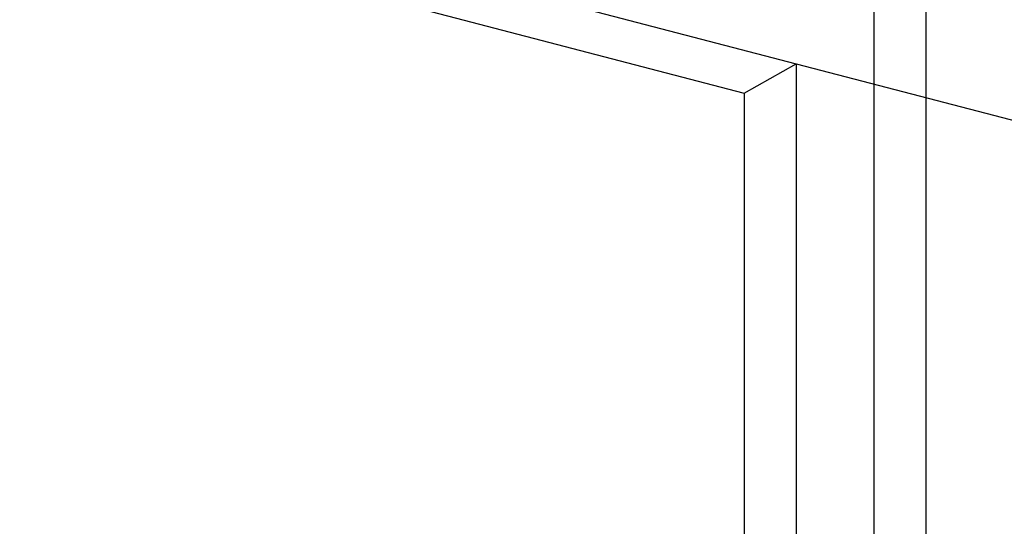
# Model space of a CAD drawing. Header units: millimetres. Extents: x 0 to 2100, y 0 to 1485.
# Tile 37 of 39: x 1637 to 1744, y 1199 to 1254. Entities that reach past the tile are written whole.
import ezdxf

# ---------------------------------------------------------------- set-up
doc = ezdxf.new("R2010")
doc.units = ezdxf.units.MM
doc.header["$LTSCALE"] = 5

msp = doc.modelspace()

# ---------------------------------------------------------------- linework, layer by layer
at = {"color": 7, "linetype": 'Continuous', "lineweight": 25}
for p, q in [((1311.673, 1356.32), (1721.111, 1249.458)), ((1306.053, 1353.142), (1715.491, 1246.281)), ((1735.161, 1294.332), (1735.158, 1100.442)), ((1729.541, 1291.155), (1729.538, 1097.265)), ((1715.491, 1246.281), (1721.111, 1249.458)), ((1721.111, 1249.458), (1721.108, 1092.5)), ((1715.491, 1246.281), (1715.488, 1089.322))]:
    msp.add_line(p, q, dxfattribs=at)
at = {"color": 7, "linetype": 'Continuous'}
msp.add_line((1721.111, 1249.458), (2010.613, 1173.899), dxfattribs=at)

doc.saveas('drawing.dxf')
